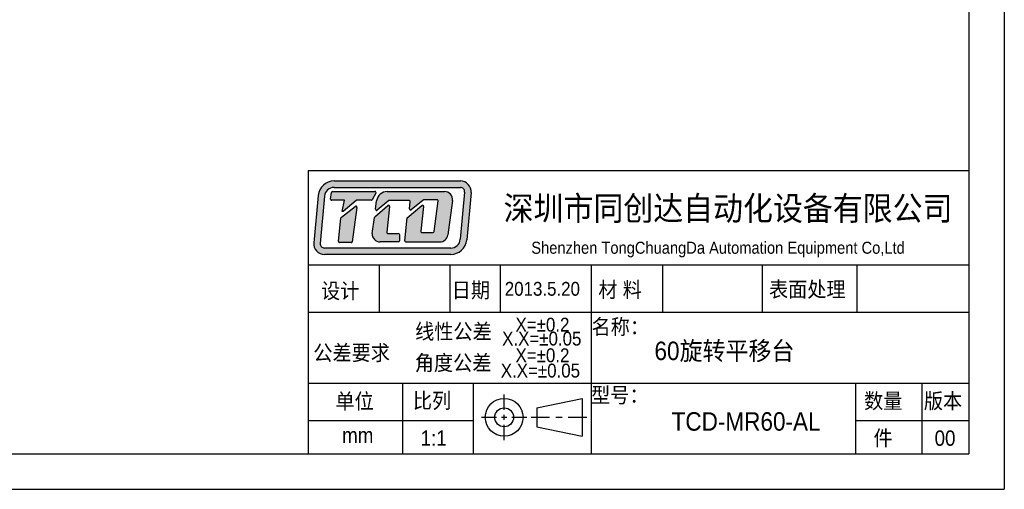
# Model space of a CAD drawing. Header units: millimetres. Extents: x 949 to 1308, y 274 to 528.
# Tile 5 of 8: x 1130 to 1308, y 274 to 359. Entities that reach past the tile are written whole.
import ezdxf

# ---------------------------------------------------------------- set-up
doc = ezdxf.new("R2010")
doc.units = ezdxf.units.MM
doc.header["$LTSCALE"] = 0.5
doc.layers.get('0').update_dxf_attribs({"lineweight": 25})
doc.layers.add('外框', color=7, linetype='Continuous', lineweight=25)
doc.layers.add('标注', color=1, linetype='Continuous', lineweight=15)
doc.styles.add('SLDTEXTSTYLE1', font='Gothic.ttf', dxfattribs={"width": 0.913, "bigfont": 'bigfont'})
doc.styles.get("Standard").update_dxf_attribs({"font": 'simfang.ttf', "width": 0.67})
doc.dimstyles.new('1.5', dxfattribs={"dimscale": 1.5, "dimtxt": 2.5, "dimasz": 1.8, "dimexe": 1.25, "dimexo": 0.625, "dimtad": 1, "dimdsep": 46, "dimtxsty": 'Standard', "dimcen": 1.8, "dimadec": 0, "dimazin": 0, "dimtfac": 1, "dimtmove": 0, "dimatfit": 3, "dimfxl": 0, "dimarcsym": 0})

# ---------------------------------------------------------------- blocks, each defined once
blk = doc.blocks.new('*D57')
at = {"layer": 'Defpoints', "color": 0, "transparency": 16777216}
for p in [(1158.22, 402.82), (1158.22, 397.62), (1166.24, 397.62)]:
    blk.add_point(p, dxfattribs=at)
at = {"layer": '标注', "color": 0, "lineweight": -2, "transparency": 16777216}
for p, q in [((1166.24, 405.52), (1166.24, 408.22)), ((1159.16, 402.82), (1168.11, 402.82)), ((1166.24, 402.82), (1166.24, 397.62)), ((1159.16, 397.62), (1168.11, 397.62)), ((1166.24, 394.92), (1166.24, 360.77))]:
    blk.add_line(p, q, dxfattribs=at)
at = {"layer": '标注', "color": 0, "transparency": 16777216}
for points in [[(1165.79, 405.52), (1166.69, 405.52), (1166.24, 402.82)], [(1165.79, 394.92), (1166.69, 394.92), (1166.24, 397.62)]]:
    blk.add_solid(points, dxfattribs=at)
at = {"layer": '标注', "color": 0, "transparency": 16777216, "insert": (1162.81, 376.49), "char_height": 3.75, "attachment_point": 5, "rotation": 90}
blk.add_mtext('4-%%C4.5{\\fSimSun|b0|i0|c134|p2;贯穿}%%C8{\\fSimSun|b0|i0|c134|p2;沉孔}', dxfattribs=at)
blk = doc.blocks.new('Y')
at = {"lineweight": 30}
for p, q in [((-4136.76, 2009.27), (-3862.74, 2009.27)), ((-4154.44, 2003.97), (-3857.44, 2003.97)), ((-4154.44, 2003.97), (-3857.44, 2003.97))]:
    blk.add_line(p, q, dxfattribs=at)
blk = doc.blocks.new('W')
at = {"lineweight": 30}
for p, q in [((-3857.44, 2213.99), (-3857.44, 2003.97)), ((-3857.44, 2213.99), (-3857.44, 2003.97)), ((-3862.74, 2208.69), (-3862.74, 2009.27))]:
    blk.add_line(p, q, dxfattribs=at)
blk.add_blockref('Y', (0, 0))

msp = doc.modelspace()

# ---------------------------------------------------------------- hatches: boundary and pattern name
h = msp.add_hatch(color=256)
h.dxf.hatch_style = 1
h.paths.add_polyline_path([(1209.439, 329.534), (1186.547, 329.534, 0.3871904), (1183.656, 326.9), (1182.856, 318.342, 0.4417631), (1184.784, 316.226), (1207.689, 316.226, 0.3876272), (1210.581, 318.864), (1211.367, 327.421, 0.4413093)])
h.paths.add_polyline_path([(1209.439, 328.373, -0.4413093), (1210.21, 327.527), (1209.424, 318.97, -0.3876272), (1207.689, 317.387), (1184.784, 317.387, -0.4417631), (1184.013, 318.234), (1184.812, 326.792, -0.3871904), (1186.547, 328.373)], flags=16)
h.paths.add_polyline_path([(1193.949, 327.627, -0.5692565), (1194.12, 327.341), (1193.471, 326.145, -0.2751589), (1193.301, 326.044), (1190.69, 326.044, 0.1785487), (1190.565, 325.997), (1188.196, 323.975), (1188.029, 323.975), (1188.408, 326.046), (1186.109, 326.046, -0.4551699), (1185.917, 326.267), (1186.08, 327.441, -0.3736999), (1186.271, 327.608)], flags=0)
h.paths.add_polyline_path([(1190.364, 324.926, -0.6728841), (1190.676, 324.748), (1189.837, 318.538, -0.3754282), (1189.645, 318.371), (1187.527, 318.371, -0.4451596), (1187.335, 318.585), (1187.78, 322.828, -0.2032664), (1187.853, 322.96)], flags=0)
h.paths.add_polyline_path([(1196.175, 327.628), (1206.539, 327.628, -0.4535474), (1207.978, 325.984), (1207.147, 319.748, -0.3759441), (1205.708, 318.487), (1199.563, 318.487, -0.443757), (1199.37, 318.7), (1199.785, 322.837), (1202.444, 325.096, -0.6781546), (1202.762, 324.927), (1202.27, 320.421, 0.4464345), (1202.462, 320.207), (1204.518, 320.207, 0.3783283), (1204.71, 320.376), (1205.401, 325.912, 0.4510331), (1205.209, 326.129), (1202.789, 326.129, 0.1736567), (1202.666, 326.085), (1200.517, 324.32, -0.6630003), (1200.201, 324.485), (1200.313, 325.817, 0.4388203), (1200.12, 326.027), (1196.598, 326.027, 0.1753949), (1196.474, 325.982), (1194.378, 324.236, -0.6807563), (1194.062, 324.409), (1194.255, 325.934, -0.3779258)], flags=0)
h.paths.add_polyline_path([(1193.952, 323.027), (1196.292, 325.084, -0.6841835), (1196.612, 324.918), (1196.104, 320.24, 0.4462884), (1196.297, 320.026), (1198.175, 320.026, -0.4142136), (1198.369, 319.832), (1198.369, 318.681, -0.4142136), (1198.175, 318.487), (1194.89, 318.487, -0.4294817), (1193.44, 320.015), (1193.888, 322.911, -0.1758286)], flags=0)
h.paths.add_polyline_path([(1194.12, 327.341, 0.5692565), (1193.949, 327.627), (1186.271, 327.608, 0.3736999), (1186.08, 327.441), (1185.917, 326.267, 0.4551699), (1186.109, 326.046), (1188.408, 326.046), (1188.029, 323.975), (1188.196, 323.975), (1190.565, 325.997, -0.1785487), (1190.69, 326.044), (1193.301, 326.044, 0.2751589), (1193.471, 326.145)], flags=0)
h.paths.add_polyline_path([(1190.676, 324.748, 0.6728841), (1190.364, 324.926), (1187.853, 322.96, 0.2032664), (1187.78, 322.828), (1187.335, 318.585, 0.4451596), (1187.527, 318.371), (1189.645, 318.371, 0.3754282), (1189.837, 318.538)], flags=0)
h.paths.add_polyline_path([(1196.612, 324.918, 0.6841835), (1196.292, 325.084), (1193.952, 323.027, 0.1758286), (1193.888, 322.911), (1193.44, 320.015, 0.4294817), (1194.89, 318.487), (1198.175, 318.487, 0.4142136), (1198.369, 318.681), (1198.369, 319.832, 0.4142136), (1198.175, 320.026), (1196.297, 320.026, -0.4462884), (1196.104, 320.24)], flags=0)
h.paths.add_polyline_path([(1206.539, 327.628), (1196.175, 327.628, 0.3779258), (1194.255, 325.934), (1194.062, 324.409, 0.6807563), (1194.378, 324.236), (1196.474, 325.982, -0.1753949), (1196.598, 326.027), (1200.12, 326.027, -0.4388203), (1200.313, 325.817), (1200.201, 324.485, 0.6630003), (1200.517, 324.32), (1202.666, 326.085, -0.1736567), (1202.789, 326.129), (1205.209, 326.129, -0.4510331), (1205.401, 325.912), (1204.71, 320.376, -0.3783283), (1204.518, 320.207), (1202.462, 320.207, -0.4464345), (1202.27, 320.421), (1202.762, 324.927, 0.6781546), (1202.444, 325.096), (1199.785, 322.837), (1199.37, 318.7, 0.443757), (1199.563, 318.487), (1205.708, 318.487, 0.3759441), (1207.147, 319.748), (1207.978, 325.984, 0.4535474)], flags=0)
h = msp.add_hatch(color=256)
h.dxf.hatch_style = 1
h.paths.add_polyline_path([(1194.12, 327.341, 0.5692565), (1193.949, 327.627), (1186.271, 327.608, 0.3736999), (1186.08, 327.441), (1185.917, 326.267, 0.4551699), (1186.109, 326.046), (1188.408, 326.046), (1188.029, 323.975), (1188.196, 323.975), (1190.565, 325.997, -0.1785487), (1190.69, 326.044), (1193.301, 326.044, 0.2751589), (1193.471, 326.145)])
h.paths.add_polyline_path([(1190.676, 324.748, 0.6728841), (1190.364, 324.926), (1187.853, 322.96, 0.2032664), (1187.78, 322.828), (1187.335, 318.585, 0.4451596), (1187.527, 318.371), (1189.645, 318.371, 0.3754282), (1189.837, 318.538)])
h.paths.add_polyline_path([(1196.612, 324.918, 0.6841835), (1196.292, 325.084), (1193.952, 323.027, 0.1758286), (1193.888, 322.911), (1193.44, 320.015, 0.4294817), (1194.89, 318.487), (1198.175, 318.487, 0.4142136), (1198.369, 318.681), (1198.369, 319.832, 0.4142136), (1198.175, 320.026), (1196.297, 320.026, -0.4462884), (1196.104, 320.24)])
h.paths.add_polyline_path([(1206.539, 327.628), (1196.175, 327.628, 0.3779258), (1194.255, 325.934), (1194.062, 324.409, 0.6807563), (1194.378, 324.236), (1196.474, 325.982, -0.1753949), (1196.598, 326.027), (1200.12, 326.027, -0.4388203), (1200.313, 325.817), (1200.201, 324.485, 0.6630003), (1200.517, 324.32), (1202.666, 326.085, -0.1736567), (1202.789, 326.129), (1205.209, 326.129, -0.4510331), (1205.401, 325.912), (1204.71, 320.376, -0.3783283), (1204.518, 320.207), (1202.462, 320.207, -0.4464345), (1202.27, 320.421), (1202.762, 324.927, 0.6781546), (1202.444, 325.096), (1199.785, 322.837), (1199.37, 318.7, 0.443757), (1199.563, 318.487), (1205.708, 318.487, 0.3759441), (1207.147, 319.748), (1207.978, 325.984, 0.4535474)])

# ---------------------------------------------------------------- linework, layer by layer
at = {"lineweight": 30}
for p, q in [((1181.832, 331.442), (1301.622, 331.442)), ((1181.832, 331.442), (1181.832, 280.104)), ((1194.732, 314.33), (1194.732, 305.773)), ((1207.501, 314.33), (1207.501, 305.773)), ((1216.629, 314.33), (1216.629, 305.773)), ((1233.171, 314.33), (1233.171, 280.104)), ((1246.101, 314.33), (1246.101, 305.773)), ((1264.149, 314.33), (1264.149, 305.773)), ((1281.3, 314.33), (1281.3, 305.773)), ((1181.832, 305.773), (1301.622, 305.773)), ((1181.832, 292.938), (1301.622, 292.938)), ((1198.945, 292.938), (1198.945, 280.104)), ((1211.78, 292.938), (1211.78, 280.104)), ((1281.087, 292.938), (1281.087, 280.104)), ((1293.066, 292.938), (1293.066, 280.104)), ((1217.372, 288.101), (1217.372, 290.855)), ((1223.295, 288.435), (1231.496, 290.146)), ((1231.496, 290.146), (1231.496, 283.301)), ((1223.295, 288.435), (1223.295, 285.012)), ((1181.832, 286.154), (1211.78, 286.154)), ((1213.241, 286.723), (1215.995, 286.723)), ((1216.913, 286.723), (1217.832, 286.723)), ((1217.372, 286.264), (1217.372, 287.183)), ((1218.75, 286.723), (1221.504, 286.723)), ((1222.239, 286.723), (1225.611, 286.723)), ((1226.735, 286.723), (1227.859, 286.723)), ((1228.983, 286.723), (1232.356, 286.723)), ((1281.087, 286.154), (1301.622, 286.154)), ((1217.372, 282.592), (1217.372, 285.346)), ((1223.295, 285.012), (1231.496, 283.301))]:
    msp.add_line(p, q, dxfattribs=at)
for p, q in [((1186.547, 329.534), (1209.439, 329.534)), ((1183.656, 326.9), (1182.856, 318.342)), ((1184.812, 326.792), (1184.013, 318.234)), ((1185.917, 326.267), (1186.08, 327.441)), ((1186.271, 327.608), (1193.949, 327.627)), ((1186.547, 328.373), (1209.439, 328.373)), ((1194.12, 327.341), (1193.471, 326.145)), ((1196.175, 327.628), (1206.539, 327.628)), ((1210.21, 327.527), (1209.424, 318.97)), ((1211.367, 327.421), (1210.581, 318.864)), ((1188.408, 326.046), (1186.109, 326.046)), ((1187.853, 322.96), (1190.364, 324.926)), ((1188.029, 323.975), (1188.408, 326.046)), ((1190.565, 325.997), (1188.196, 323.975)), ((1193.301, 326.044), (1190.69, 326.044)), ((1193.952, 323.027), (1196.292, 325.084)), ((1194.062, 324.409), (1194.255, 325.934)), ((1196.474, 325.982), (1194.378, 324.236)), ((1196.612, 324.918), (1196.104, 320.24)), ((1200.12, 326.027), (1196.598, 326.027)), ((1199.785, 322.837), (1202.444, 325.096)), ((1200.201, 324.485), (1200.313, 325.817)), ((1202.666, 326.085), (1200.517, 324.32)), ((1202.762, 324.927), (1202.27, 320.421)), ((1205.209, 326.129), (1202.789, 326.129)), ((1204.71, 320.376), (1205.401, 325.912)), ((1207.978, 325.984), (1207.147, 319.748)), ((1188.196, 323.975), (1188.029, 323.975)), ((1190.676, 324.748), (1189.837, 318.538)), ((1187.335, 318.585), (1187.78, 322.828)), ((1193.44, 320.015), (1193.888, 322.911)), ((1199.37, 318.7), (1199.785, 322.837)), ((1196.297, 320.026), (1198.175, 320.026)), ((1198.369, 319.832), (1198.369, 318.681)), ((1202.462, 320.207), (1204.518, 320.207)), ((1189.645, 318.371), (1187.527, 318.371)), ((1198.175, 318.487), (1194.89, 318.487)), ((1199.563, 318.487), (1205.708, 318.487)), ((1207.689, 317.387), (1184.784, 317.387)), ((1207.689, 316.226), (1184.784, 316.226)), ((1181.832, 314.33), (1301.622, 314.33))]:
    msp.add_line(p, q)
for radius in [3.423, 1.711]:
    msp.add_circle((1217.372, 286.723), radius, dxfattribs=at)
for centre, radius, start, end in [((1186.547, 326.63), 2.904, 90, 174.66371), ((1209.439, 327.598), 1.936, 354.75075, 90), ((1186.547, 326.63), 1.742, 90, 174.66371), ((1186.271, 327.414), 0.194, 90.14277, 172.10561), ((1193.949, 327.434), 0.194, 331.53887, 90.14277), ((1196.175, 325.692), 1.936, 90, 172.81149), ((1206.539, 326.176), 1.452, 352.41382, 90), ((1209.439, 327.598), 0.774, 354.75075, 90), ((1186.109, 326.24), 0.194, 172.10561, 270), ((1190.484, 324.774), 0.194, 352.31021, 128.05413), ((1190.69, 325.85), 0.194, 90, 130.49363), ((1193.301, 326.237), 0.194, 270, 331.53887), ((1196.42, 324.939), 0.194, 353.7974, 131.31456), ((1196.598, 325.833), 0.194, 90, 129.79279), ((1200.12, 325.833), 0.194, 355.22864, 90), ((1202.569, 324.948), 0.194, 353.76947, 130.34282), ((1202.789, 325.936), 0.194, 90, 129.4062), ((1205.209, 325.936), 0.194, 352.89219, 90), ((1194.254, 324.385), 0.194, 172.81149, 309.79279), ((1200.394, 324.469), 0.194, 175.22864, 309.4062), ((1187.972, 322.808), 0.194, 128.05413, 174.01321), ((1194.08, 322.882), 0.194, 131.31456, 171.20377), ((1194.89, 319.939), 1.452, 177.02945, 270), ((1196.297, 320.22), 0.194, 173.7974, 270), ((1198.175, 319.832), 0.194, 0, 90), ((1202.462, 320.4), 0.194, 173.76947, 270), ((1204.518, 320.4), 0.194, 270, 352.89219), ((1205.708, 319.939), 1.452, 270, 352.41382), ((1184.784, 318.162), 1.936, 174.66371, 270), ((1184.784, 318.162), 0.774, 174.66371, 270), ((1187.527, 318.564), 0.194, 174.01321, 270), ((1189.645, 318.564), 0.194, 270, 352.31021), ((1198.175, 318.681), 0.194, 270, 0), ((1199.563, 318.681), 0.194, 174.28163, 270), ((1207.689, 319.13), 1.742, 270, 354.75075), ((1207.689, 319.13), 2.904, 270, 354.75075)]:
    msp.add_arc(centre, radius, start, end)

# ---------------------------------------------------------------- block references
at = {"layer": '外框', "lineweight": 25, "xscale": 1.21, "yscale": 1.21, "zscale": 1.21}
msp.add_blockref('W', (5975.536, -2151.116), dxfattribs=at)

# ---------------------------------------------------------------- texts
at = {"style": 'SLDTEXTSTYLE1', "width": 0.913}
for s, height, p in [('深圳市同创达自动化设备有限公司', 4.356, (1217.273, 322.405)), ('Shenzhen TongChuangDa Automation Equipment Co,Ltd', 2.178, (1222.291, 316.351)), ('设计', 2.7878, (1184.178, 308.236)), ('日期', 2.7878, (1207.862, 308.375)), ('2013.5.20', 2.5091, (1217.485, 308.748)), ('材 料', 2.7878, (1234.447, 308.441)), ('表面处理', 2.7878, (1265.377, 308.503)), ('线性公差', 2.7878, (1201.232, 300.881)), ('X=±0.2', 2.5091, (1219.431, 302.254)), ('名称：', 2.7878, (1233.213, 301.736)), ('X.X=±0.05', 2.5091, (1217.007, 299.729)), ('公差要求', 2.7878, (1182.779, 297.018)), ('60旋转平移台', 3.3454, (1244.618, 297.092)), ('角度公差', 2.7878, (1201.18, 295.204)), ('X=±0.2', 2.5091, (1219.431, 296.707)), ('X.X=±0.05', 2.5091, (1216.759, 293.934)), ('单位', 2.7878, (1186.785, 288.253)), ('比列', 2.7878, (1200.828, 288.351)), ('型号：', 2.7878, (1233.127, 289.36)), ('数量', 2.7878, (1282.621, 288.302)), ('版本', 2.7878, (1293.453, 288.302)), ('TCD-MR60-AL', 3.34541, (1247.723, 284.302)), (' mm', 2.7878, (1187.046, 282.077)), ('1:1', 2.7878, (1202.216, 281.563)), ('件', 2.788, (1284.34, 281.563)), ('00', 2.7878, (1295.401, 281.563))]:
    msp.add_text(s, height=height, dxfattribs=at).set_placement(p)

# ---------------------------------------------------------------- dimensions: what is measured, and where the dimension line sits
at = {"layer": '标注'}
dim = msp.add_linear_dim(base=(1166.236, 397.617), p1=(1158.222, 402.817), p2=(1158.222, 397.617), angle=90, text='4-%%C4.5{\\fSimSun|b0|i0|c134|p2;贯穿}%%C8{\\fSimSun|b0|i0|c134|p2;沉孔}', dimstyle='1.5', dxfattribs=at)
dim.commit()
dim.dimension.update_dxf_attribs({"geometry": '*D57', "text_midpoint": (1162.808, 376.493)})

doc.saveas('drawing.dxf')
